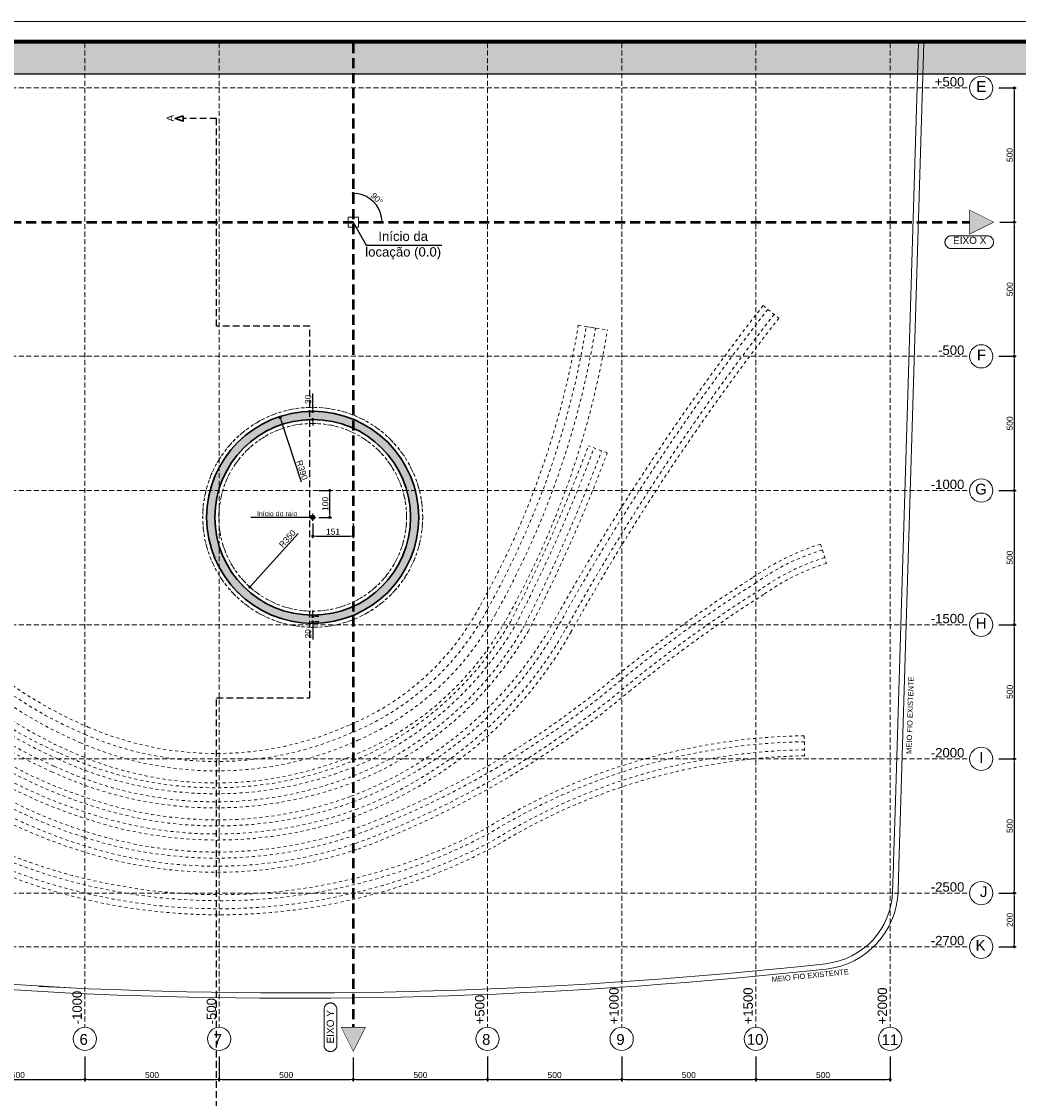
# Model space of a CAD drawing. Header units: millimetres. Extents: x 83 to 471, y -739 to 93.
# Tile 130 of 185: x 122 to 171, y -239 to -186. Entities that reach past the tile are written whole.
import ezdxf
from ezdxf.enums import TextEntityAlignment as Align

# ---------------------------------------------------------------- set-up
doc = ezdxf.new("R2010")
doc.units = ezdxf.units.MM
for name, pattern in [('CYPE_RAYA', [0.225, 0.1125, -0.1125]), ('CYPE_RAYAPUNTOPUNTO', [0.45, 0.225, -0.075, 0, -0.075, 0, -0.075]), ('TRAZO_HUECO', [0.75, 0.5, -0.25]), ('TRAZO_INTERIOR_VIGA', [0.375, 0.25, -0.125])]:
    doc.linetypes.add(name, pattern=pattern)
for name, color, linetype, lineweight in [('.', 7, 'Continuous', 5), ('__MAGNUS.Cota', 30, 'Continuous', 9), ('__MAGNUS.Margem', 7, 'Continuous', 70), ('__MAGNUS.Selo', 7, 'Continuous', 30), ('A-FLOR', 7, 'Continuous', 9), ('BL_CONTORNO', 7, 'Continuous', 30), ('CARGCIM', 7, 'Continuous', 9), ('COTA', 7, 'Continuous', 20), ('COTA_FORMAS', 7, 'CYPE_RAYAPUNTOPUNTO', 0), ('COTAS', 250, 'Continuous', 5), ('COTAS_REF_LINHAS', 7, 'Continuous', 20), ('LC-Eixos', 9, 'Continuous', 5), ('OT_SEC_LAJE', 7, 'Continuous', 20), ('PECA_COMPLETA', 7, 'Continuous', 0), ('SAP_DIMENSION_Y_ARM', 7, 'Continuous', 0), ('VIG_HATCH', 7, 'Continuous', 0)]:
    doc.layers.add(name, color=color, linetype=linetype, lineweight=lineweight)
doc.layers.add('COTAS - LOCAÇÃO', color=250, linetype='Continuous')
doc.layers.add('RAMPA', color=253, linetype='Continuous')
doc.styles.add('Arial', font='arial.ttf')
doc.styles.add('Arial Narrow', font='ARIALN.TTF')
doc.dimstyles.new('Copy of UM_75.000000', dxfattribs={"dimtxt": 0.3, "dimasz": 0.15, "dimexe": 0.1, "dimexo": 0.3, "dimgap": 0.07, "dimtad": 1, "dimdec": 0, "dimlfac": 75, "dimzin": 0, "dimdsep": 46, "dimtxsty": 'Arial', "dimblk": 'DOT', "dimcen": 0.09, "dimdle": 0.1, "dimclrd": 30, "dimclre": 30, "dimclrt": 7, "dimadec": 1, "dimazin": 2, "dimtfac": 1, "dimtdec": 0, "dimtofl": 0, "dimtmove": 0, "dimatfit": 3, "dimldrblk": 'DOT', "dimfxl": 1, "dimtolj": 1, "dimarcsym": 0})
doc.dimstyles.new('UM_50.000000 LOCAÇÃO', dxfattribs={"dimtxt": 0.22, "dimasz": 0.2, "dimexe": 0.1, "dimexo": 0.3, "dimgap": 0.07, "dimtad": 1, "dimjust": 1, "dimdec": 0, "dimlfac": 50, "dimdsep": 46, "dimtxsty": 'Arial', "dimcen": 0.09, "dimdle": 0.1, "dimse2": 1, "dimsd2": 1, "dimclrd": 30, "dimclre": 7, "dimclrt": 7, "dimadec": 1, "dimazin": 3, "dimtfac": 1, "dimtdec": 0, "dimtofl": 0, "dimtmove": 0, "dimatfit": 3, "dimfxl": 1, "dimtolj": 1, "dimarcsym": 0})

# ---------------------------------------------------------------- blocks, each defined once
blk = doc.blocks.new('*U1863')
at = {"layer": '__MAGNUS.Margem', "lineweight": 9}
blk.add_line((-1005.92, 828.72), (183.08, 828.72), dxfattribs=at)
at = {"layer": '__MAGNUS.Margem', "linetype": 'Continuous'}
blk.add_line((-980.92, 818.72), (173.08, 818.72), dxfattribs=at)
at = {"layer": '__MAGNUS.Selo', "style": 'Arial Narrow', "width": 1}
for tag, height, p in [('PROPRIETÁRIO', 3.4, (17.21, 48.91)), ('EDIFICAÇÃORESIDENCIAL', 3.4, (17.21, 40.61)), ('ESTRUTURAL', 3.4, (17.8, 20.69)), ('ANTEPROJETO', 2.43, (111.69, 13.5)), ('ARQ01/01', 5.5, (139.44, 9.5)), ('INDICADA', 2.43, (111.53, 8))]:
    blk.add_attdef(tag, text='', height=height, dxfattribs=at).set_placement(p, align=Align.MIDDLE_LEFT)
at = {"layer": '__MAGNUS.Selo', "lineweight": 30, "flags": 104}
for tag, p in [('ENDEREÇODAOBRA', (17.21, 33.54)), ('ENDEREÇODAOBRA', (17.21, 27.87)), ('TÍTULO', (17.21, 10.8))]:
    blk.add_attdef(tag, text='', height=3.4, dxfattribs=at).set_placement(p, align=Align.MIDDLE_LEFT)
blk = doc.blocks.new('_DOT')
at = {"layer": '__MAGNUS.Cota', "linetype": 'ByBlock'}
blk.add_line((-0.5, 0), (-1, 0), dxfattribs=at)
at = {"layer": '__MAGNUS.Cota', "linetype": 'ByBlock', "const_width": 0.5}
blk.add_lwpolyline([(-0.25, 0, 1), (0.25, 0, 1)], format="xyb", close=True, dxfattribs=at)
blk = doc.blocks.new('*D588')
at = {"layer": 'COTAS', "color": 30, "lineweight": -2}
for p, q in [((170.448, -189.035), (171.312, -189.035)), ((171.212, -189.185), (171.212, -195.552)), ((170.493, -195.702), (171.312, -195.702))]:
    blk.add_line(p, q, dxfattribs=at)
at = {"layer": 'Defpoints', "color": 0}
for p in [(170.148, -189.035), (170.193, -195.702), (171.212, -195.702)]:
    blk.add_point(p, dxfattribs=at)
at = {"layer": 'COTAS', "color": 30, "linetype": 'ByBlock', "lineweight": -2, "xscale": 0.15, "yscale": 0.15, "zscale": 0.15}
for p, rotation in [((171.212, -189.035), 90), ((171.212, -195.702), 270)]:
    blk.add_blockref('_DOT', p, dxfattribs=dict(at, rotation=rotation))
at = {"layer": 'COTAS', "color": 7, "insert": (170.988, -192.369), "char_height": 0.3, "attachment_point": 5, "rotation": 90, "style": 'Arial'}
blk.add_mtext('\\A1;500', dxfattribs=at)
blk = doc.blocks.new('*D589')
at = {"layer": 'COTAS', "color": 30, "lineweight": -2}
for p, q in [((170.493, -195.702), (171.312, -195.702)), ((171.212, -195.852), (171.212, -202.219)), ((170.448, -202.369), (171.312, -202.369))]:
    blk.add_line(p, q, dxfattribs=at)
at = {"layer": 'Defpoints', "color": 0}
for p in [(170.193, -195.702), (170.148, -202.369), (171.212, -202.369)]:
    blk.add_point(p, dxfattribs=at)
at = {"layer": 'COTAS', "color": 30, "linetype": 'ByBlock', "lineweight": -2, "xscale": 0.15, "yscale": 0.15, "zscale": 0.15}
for p, rotation in [((171.212, -195.702), 90), ((171.212, -202.369), 270)]:
    blk.add_blockref('_DOT', p, dxfattribs=dict(at, rotation=rotation))
at = {"layer": 'COTAS', "color": 7, "insert": (170.988, -199.036), "char_height": 0.3, "attachment_point": 5, "rotation": 90, "style": 'Arial'}
blk.add_mtext('\\A1;500', dxfattribs=at)
blk = doc.blocks.new('*D590')
at = {"layer": 'COTAS', "color": 30, "lineweight": -2}
for p, q in [((170.448, -202.369), (171.312, -202.369)), ((171.212, -202.519), (171.212, -208.886)), ((170.448, -209.036), (171.312, -209.036))]:
    blk.add_line(p, q, dxfattribs=at)
at = {"layer": 'Defpoints', "color": 0}
for p in [(170.148, -202.369), (170.148, -209.036), (171.212, -209.036)]:
    blk.add_point(p, dxfattribs=at)
at = {"layer": 'COTAS', "color": 30, "linetype": 'ByBlock', "lineweight": -2, "xscale": 0.15, "yscale": 0.15, "zscale": 0.15}
for p, rotation in [((171.212, -202.369), 90), ((171.212, -209.036), 270)]:
    blk.add_blockref('_DOT', p, dxfattribs=dict(at, rotation=rotation))
at = {"layer": 'COTAS', "color": 7, "insert": (170.988, -205.703), "char_height": 0.3, "attachment_point": 5, "rotation": 90, "style": 'Arial'}
blk.add_mtext('\\A1;500', dxfattribs=at)
blk = doc.blocks.new('*D591')
at = {"layer": 'COTAS', "color": 30, "lineweight": -2}
for p, q in [((170.448, -209.036), (171.312, -209.036)), ((171.212, -209.186), (171.212, -215.553)), ((170.448, -215.703), (171.312, -215.703))]:
    blk.add_line(p, q, dxfattribs=at)
at = {"layer": 'Defpoints', "color": 0}
for p in [(170.148, -209.036), (170.148, -215.703), (171.212, -215.703)]:
    blk.add_point(p, dxfattribs=at)
at = {"layer": 'COTAS', "color": 30, "linetype": 'ByBlock', "lineweight": -2, "xscale": 0.15, "yscale": 0.15, "zscale": 0.15}
for p, rotation in [((171.212, -209.036), 90), ((171.212, -215.703), 270)]:
    blk.add_blockref('_DOT', p, dxfattribs=dict(at, rotation=rotation))
at = {"layer": 'COTAS', "color": 7, "insert": (170.988, -212.37), "char_height": 0.3, "attachment_point": 5, "rotation": 90, "style": 'Arial'}
blk.add_mtext('\\A1;500', dxfattribs=at)
blk = doc.blocks.new('*D592')
at = {"layer": 'COTAS', "color": 30, "lineweight": -2}
for p, q in [((170.448, -215.703), (171.312, -215.703)), ((171.212, -215.853), (171.212, -222.22)), ((170.448, -222.37), (171.312, -222.37))]:
    blk.add_line(p, q, dxfattribs=at)
at = {"layer": 'Defpoints', "color": 0}
for p in [(170.148, -215.703), (170.148, -222.37), (171.212, -222.37)]:
    blk.add_point(p, dxfattribs=at)
at = {"layer": 'COTAS', "color": 30, "linetype": 'ByBlock', "lineweight": -2, "xscale": 0.15, "yscale": 0.15, "zscale": 0.15}
for p, rotation in [((171.212, -215.703), 90), ((171.212, -222.37), 270)]:
    blk.add_blockref('_DOT', p, dxfattribs=dict(at, rotation=rotation))
at = {"layer": 'COTAS', "color": 7, "insert": (170.988, -219.037), "char_height": 0.3, "attachment_point": 5, "rotation": 90, "style": 'Arial'}
blk.add_mtext('\\A1;500', dxfattribs=at)
blk = doc.blocks.new('*D593')
at = {"layer": 'COTAS', "color": 30, "lineweight": -2}
for p, q in [((170.448, -222.37), (171.312, -222.37)), ((171.212, -222.52), (171.212, -228.887)), ((170.448, -229.037), (171.312, -229.037))]:
    blk.add_line(p, q, dxfattribs=at)
at = {"layer": 'Defpoints', "color": 0}
for p in [(170.148, -222.37), (170.148, -229.037), (171.212, -229.037)]:
    blk.add_point(p, dxfattribs=at)
at = {"layer": 'COTAS', "color": 30, "linetype": 'ByBlock', "lineweight": -2, "xscale": 0.15, "yscale": 0.15, "zscale": 0.15}
for p, rotation in [((171.212, -222.37), 90), ((171.212, -229.037), 270)]:
    blk.add_blockref('_DOT', p, dxfattribs=dict(at, rotation=rotation))
at = {"layer": 'COTAS', "color": 7, "insert": (170.988, -225.704), "char_height": 0.3, "attachment_point": 5, "rotation": 90, "style": 'Arial'}
blk.add_mtext('\\A1;500', dxfattribs=at)
blk = doc.blocks.new('*D594')
at = {"layer": 'COTAS', "color": 30, "lineweight": -2}
for p, q in [((170.448, -229.037), (171.312, -229.037)), ((171.212, -229.187), (171.212, -231.554)), ((170.448, -231.704), (171.312, -231.704))]:
    blk.add_line(p, q, dxfattribs=at)
at = {"layer": 'Defpoints', "color": 0}
for p in [(170.148, -229.037), (170.148, -231.704), (171.212, -231.704)]:
    blk.add_point(p, dxfattribs=at)
at = {"layer": 'COTAS', "color": 30, "linetype": 'ByBlock', "lineweight": -2, "xscale": 0.15, "yscale": 0.15, "zscale": 0.15}
for p, rotation in [((171.212, -229.037), 90), ((171.212, -231.704), 270)]:
    blk.add_blockref('_DOT', p, dxfattribs=dict(at, rotation=rotation))
at = {"layer": 'COTAS', "color": 7, "insert": (170.988, -230.371), "char_height": 0.3, "attachment_point": 5, "rotation": 90, "style": 'Arial'}
blk.add_mtext('\\A1;200', dxfattribs=at)
blk = doc.blocks.new('*D598')
at = {"layer": 'COTAS', "color": 30, "lineweight": -2}
for p, q in [((118.372, -237.16), (118.372, -238.401)), ((125.039, -237.16), (125.039, -238.401)), ((118.522, -238.301), (124.889, -238.301))]:
    blk.add_line(p, q, dxfattribs=at)
at = {"layer": 'Defpoints', "color": 0}
for p in [(118.372, -236.86), (125.039, -236.86), (125.039, -238.301)]:
    blk.add_point(p, dxfattribs=at)
at = {"layer": 'COTAS', "color": 30, "linetype": 'ByBlock', "lineweight": -2, "xscale": 0.15, "yscale": 0.15, "zscale": 0.15, "rotation": 180}
blk.add_blockref('_DOT', (118.372, -238.301), dxfattribs=at)
at = {"layer": 'COTAS', "color": 30, "linetype": 'ByBlock', "lineweight": -2, "xscale": 0.15, "yscale": 0.15, "zscale": 0.15}
blk.add_blockref('_DOT', (125.039, -238.301), dxfattribs=at)
at = {"layer": 'COTAS', "color": 7, "insert": (121.706, -238.078), "char_height": 0.3, "attachment_point": 5, "style": 'Arial'}
blk.add_mtext('\\A1;500', dxfattribs=at)
blk = doc.blocks.new('*D599')
at = {"layer": 'COTAS', "color": 30, "lineweight": -2}
for p, q in [((125.039, -237.16), (125.039, -238.401)), ((131.706, -237.16), (131.706, -238.401)), ((125.189, -238.301), (131.556, -238.301))]:
    blk.add_line(p, q, dxfattribs=at)
at = {"layer": 'Defpoints', "color": 0}
for p in [(125.039, -236.86), (131.706, -236.86), (131.706, -238.301)]:
    blk.add_point(p, dxfattribs=at)
at = {"layer": 'COTAS', "color": 30, "linetype": 'ByBlock', "lineweight": -2, "xscale": 0.15, "yscale": 0.15, "zscale": 0.15, "rotation": 180}
blk.add_blockref('_DOT', (125.039, -238.301), dxfattribs=at)
at = {"layer": 'COTAS', "color": 30, "linetype": 'ByBlock', "lineweight": -2, "xscale": 0.15, "yscale": 0.15, "zscale": 0.15}
blk.add_blockref('_DOT', (131.706, -238.301), dxfattribs=at)
at = {"layer": 'COTAS', "color": 7, "insert": (128.373, -238.078), "char_height": 0.3, "attachment_point": 5, "style": 'Arial'}
blk.add_mtext('\\A1;500', dxfattribs=at)
blk = doc.blocks.new('*D600')
at = {"layer": 'COTAS', "color": 30, "lineweight": -2}
for p, q in [((131.706, -237.16), (131.706, -238.401)), ((138.373, -237.206), (138.373, -238.401)), ((131.856, -238.301), (138.223, -238.301))]:
    blk.add_line(p, q, dxfattribs=at)
at = {"layer": 'Defpoints', "color": 0}
for p in [(131.706, -236.86), (138.373, -236.906), (138.373, -238.301)]:
    blk.add_point(p, dxfattribs=at)
at = {"layer": 'COTAS', "color": 30, "linetype": 'ByBlock', "lineweight": -2, "xscale": 0.15, "yscale": 0.15, "zscale": 0.15, "rotation": 180}
blk.add_blockref('_DOT', (131.706, -238.301), dxfattribs=at)
at = {"layer": 'COTAS', "color": 30, "linetype": 'ByBlock', "lineweight": -2, "xscale": 0.15, "yscale": 0.15, "zscale": 0.15}
blk.add_blockref('_DOT', (138.373, -238.301), dxfattribs=at)
at = {"layer": 'COTAS', "color": 7, "insert": (135.04, -238.078), "char_height": 0.3, "attachment_point": 5, "style": 'Arial'}
blk.add_mtext('\\A1;500', dxfattribs=at)
blk = doc.blocks.new('*D601')
at = {"layer": 'COTAS', "color": 30, "lineweight": -2}
for p, q in [((138.373, -237.206), (138.373, -238.401)), ((145.04, -237.16), (145.04, -238.401)), ((138.523, -238.301), (144.89, -238.301))]:
    blk.add_line(p, q, dxfattribs=at)
at = {"layer": 'Defpoints', "color": 0}
for p in [(138.373, -236.906), (145.04, -236.86), (145.04, -238.301)]:
    blk.add_point(p, dxfattribs=at)
at = {"layer": 'COTAS', "color": 30, "linetype": 'ByBlock', "lineweight": -2, "xscale": 0.15, "yscale": 0.15, "zscale": 0.15, "rotation": 180}
blk.add_blockref('_DOT', (138.373, -238.301), dxfattribs=at)
at = {"layer": 'COTAS', "color": 30, "linetype": 'ByBlock', "lineweight": -2, "xscale": 0.15, "yscale": 0.15, "zscale": 0.15}
blk.add_blockref('_DOT', (145.04, -238.301), dxfattribs=at)
at = {"layer": 'COTAS', "color": 7, "insert": (141.707, -238.078), "char_height": 0.3, "attachment_point": 5, "style": 'Arial'}
blk.add_mtext('\\A1;500', dxfattribs=at)
blk = doc.blocks.new('*D602')
at = {"layer": 'COTAS', "color": 30, "lineweight": -2}
for p, q in [((145.04, -237.16), (145.04, -238.401)), ((151.707, -237.16), (151.707, -238.401)), ((145.19, -238.301), (151.557, -238.301))]:
    blk.add_line(p, q, dxfattribs=at)
at = {"layer": 'Defpoints', "color": 0}
for p in [(145.04, -236.86), (151.707, -236.86), (151.707, -238.301)]:
    blk.add_point(p, dxfattribs=at)
at = {"layer": 'COTAS', "color": 30, "linetype": 'ByBlock', "lineweight": -2, "xscale": 0.15, "yscale": 0.15, "zscale": 0.15, "rotation": 180}
blk.add_blockref('_DOT', (145.04, -238.301), dxfattribs=at)
at = {"layer": 'COTAS', "color": 30, "linetype": 'ByBlock', "lineweight": -2, "xscale": 0.15, "yscale": 0.15, "zscale": 0.15}
blk.add_blockref('_DOT', (151.707, -238.301), dxfattribs=at)
at = {"layer": 'COTAS', "color": 7, "insert": (148.374, -238.078), "char_height": 0.3, "attachment_point": 5, "style": 'Arial'}
blk.add_mtext('\\A1;500', dxfattribs=at)
blk = doc.blocks.new('*D603')
at = {"layer": 'COTAS', "color": 30, "lineweight": -2}
for p, q in [((151.707, -237.16), (151.707, -238.401)), ((158.374, -237.16), (158.374, -238.401)), ((151.857, -238.301), (158.224, -238.301))]:
    blk.add_line(p, q, dxfattribs=at)
at = {"layer": 'Defpoints', "color": 0}
for p in [(151.707, -236.86), (158.374, -236.86), (158.374, -238.301)]:
    blk.add_point(p, dxfattribs=at)
at = {"layer": 'COTAS', "color": 30, "linetype": 'ByBlock', "lineweight": -2, "xscale": 0.15, "yscale": 0.15, "zscale": 0.15, "rotation": 180}
blk.add_blockref('_DOT', (151.707, -238.301), dxfattribs=at)
at = {"layer": 'COTAS', "color": 30, "linetype": 'ByBlock', "lineweight": -2, "xscale": 0.15, "yscale": 0.15, "zscale": 0.15}
blk.add_blockref('_DOT', (158.374, -238.301), dxfattribs=at)
at = {"layer": 'COTAS', "color": 7, "insert": (155.041, -238.078), "char_height": 0.3, "attachment_point": 5, "style": 'Arial'}
blk.add_mtext('\\A1;500', dxfattribs=at)
blk = doc.blocks.new('*D604')
at = {"layer": 'COTAS', "color": 30, "lineweight": -2}
for p, q in [((158.374, -237.16), (158.374, -238.401)), ((165.041, -237.16), (165.041, -238.401)), ((158.524, -238.301), (164.891, -238.301))]:
    blk.add_line(p, q, dxfattribs=at)
at = {"layer": 'Defpoints', "color": 0}
for p in [(158.374, -236.86), (165.041, -236.86), (165.041, -238.301)]:
    blk.add_point(p, dxfattribs=at)
at = {"layer": 'COTAS', "color": 30, "linetype": 'ByBlock', "lineweight": -2, "xscale": 0.15, "yscale": 0.15, "zscale": 0.15, "rotation": 180}
blk.add_blockref('_DOT', (158.374, -238.301), dxfattribs=at)
at = {"layer": 'COTAS', "color": 30, "linetype": 'ByBlock', "lineweight": -2, "xscale": 0.15, "yscale": 0.15, "zscale": 0.15}
blk.add_blockref('_DOT', (165.041, -238.301), dxfattribs=at)
at = {"layer": 'COTAS', "color": 7, "insert": (161.708, -238.078), "char_height": 0.3, "attachment_point": 5, "style": 'Arial'}
blk.add_mtext('\\A1;500', dxfattribs=at)
blk = doc.blocks.new('PONTO AUXILIAR')
at = {"layer": '.'}
h = blk.add_hatch(color=256, dxfattribs=at)
h.dxf.hatch_style = 1
h.paths.add_polyline_path([(-0.101, 0), (0, 0), (0, 0.101, 0.414214), (-0.101, 0)], is_closed=False)
h.paths.add_polyline_path([(0, -0.101, 0.414214), (0.101, 0), (0, 0), (0, -0.101)], is_closed=False)
for p, q in [((-0.135, 0), (0.135, 0)), ((0, -0.173), (0, 0.173))]:
    blk.add_line(p, q)
blk.add_circle((0, 0), 0.101)
blk = doc.blocks.new('*D896')
at = {"color": 30, "lineweight": -2}
for p, q in [((136.356, -215.149), (136.356, -214.999)), ((136.656, -215.299), (136.456, -215.299)), ((136.656, -215.569), (136.456, -215.569)), ((136.356, -215.719), (136.356, -216.443))]:
    blk.add_line(p, q, dxfattribs=at)
at = {"layer": 'Defpoints', "color": 0}
for p in [(136.356, -215.299), (136.356, -215.569), (136.356, -215.569)]:
    blk.add_point(p, dxfattribs=at)
at = {"color": 30, "linetype": 'ByBlock', "lineweight": -2, "xscale": 0.15, "yscale": 0.15, "zscale": 0.15}
for p, rotation in [((136.356, -215.299), 270), ((136.356, -215.569), 90)]:
    blk.add_blockref('_DOT', p, dxfattribs=dict(at, rotation=rotation))
at = {"color": 7, "insert": (136.133, -216.156), "char_height": 0.3, "attachment_point": 5, "rotation": 90, "style": 'Arial'}
blk.add_mtext('\\A1;20', dxfattribs=at)
blk = doc.blocks.new('*D897')
at = {"color": 30, "lineweight": -2}
for p, q in [((136.356, -204.956), (136.356, -204.222)), ((136.056, -205.106), (136.256, -205.106)), ((136.056, -205.509), (136.256, -205.509)), ((136.356, -205.659), (136.356, -205.809))]:
    blk.add_line(p, q, dxfattribs=at)
at = {"layer": 'Defpoints', "color": 0}
for p in [(136.356, -205.106), (136.356, -205.106), (136.356, -205.509)]:
    blk.add_point(p, dxfattribs=at)
at = {"color": 30, "linetype": 'ByBlock', "lineweight": -2, "xscale": 0.15, "yscale": 0.15, "zscale": 0.15}
for p, rotation in [((136.356, -205.106), 270), ((136.356, -205.509), 90)]:
    blk.add_blockref('_DOT', p, dxfattribs=dict(at, rotation=rotation))
at = {"color": 7, "insert": (136.133, -204.506), "char_height": 0.3, "attachment_point": 5, "rotation": 90, "style": 'Arial'}
blk.add_mtext('\\A1;30', dxfattribs=at)
blk = doc.blocks.new('*D898')
at = {"layer": 'COTAS', "color": 30, "lineweight": -2}
for p, q in [((136.356, -210.669), (136.356, -211.404)), ((138.373, -210.669), (138.373, -211.404)), ((136.506, -211.304), (138.223, -211.304))]:
    blk.add_line(p, q, dxfattribs=at)
at = {"layer": 'Defpoints', "color": 0}
for p in [(136.356, -210.369), (138.373, -210.369), (138.373, -211.304)]:
    blk.add_point(p, dxfattribs=at)
at = {"layer": 'COTAS', "color": 30, "linetype": 'ByBlock', "lineweight": -2, "xscale": 0.15, "yscale": 0.15, "zscale": 0.15, "rotation": 180}
blk.add_blockref('_DOT', (136.356, -211.304), dxfattribs=at)
at = {"layer": 'COTAS', "color": 30, "linetype": 'ByBlock', "lineweight": -2, "xscale": 0.15, "yscale": 0.15, "zscale": 0.15}
blk.add_blockref('_DOT', (138.373, -211.304), dxfattribs=at)
at = {"layer": 'COTAS', "color": 7, "insert": (137.365, -211.08), "char_height": 0.3, "attachment_point": 5, "style": 'Arial'}
blk.add_mtext('\\A1;151', dxfattribs=at)
blk = doc.blocks.new('*D899')
at = {"layer": 'COTAS', "color": 30, "lineweight": -2}
for p, q in [((136.656, -209.036), (137.302, -209.036)), ((137.202, -210.219), (137.202, -209.186)), ((136.656, -210.369), (137.302, -210.369))]:
    blk.add_line(p, q, dxfattribs=at)
at = {"layer": 'Defpoints', "color": 0}
for p in [(136.356, -209.036), (137.202, -209.036), (136.356, -210.369)]:
    blk.add_point(p, dxfattribs=at)
at = {"layer": 'COTAS', "color": 30, "linetype": 'ByBlock', "lineweight": -2, "xscale": 0.15, "yscale": 0.15, "zscale": 0.15}
for p, rotation in [((137.202, -209.036), 90), ((137.202, -210.369), 270)]:
    blk.add_blockref('_DOT', p, dxfattribs=dict(at, rotation=rotation))
at = {"layer": 'COTAS', "color": 7, "insert": (136.979, -209.703), "char_height": 0.3, "attachment_point": 5, "rotation": 90, "style": 'Arial'}
blk.add_mtext('\\A1;100', dxfattribs=at)
blk = doc.blocks.new('G$C05BD9800')
at = {"layer": 'BL_CONTORNO', "linetype": 'CYPE_RAYA', "lineweight": 9}
for p, q in [((15.267, -3.111), (15.858, -3.572)), ((9.462, -8.6), (8.76, -8.337)), ((17.411, -11.997), (17.632, -12.714)), ((16.803, -19.136), (16.815, -19.885))]:
    blk.add_line(p, q, dxfattribs=at)
for points in [[(-27.898, 3.301, -0.020972), (-22.631, -10, 0.252191), (-10, -22.931, 0.160417), (0, -22.867, 0.0869), (10, -17.041, -0.029814), (15.001, -13.439, -0.080199), (17.477, -12.212, 0.080199)], [(-27.692, 3.393, -0.020981), (-22.416, -9.932, 0.252293), (-9.932, -22.716, 0.160379), (-0.075, -22.654, 0.086889), (9.856, -16.867, -0.029793), (14.875, -13.252, -0.080021), (17.411, -11.997)], [(-28.377, 3.088, -0.020951), (-23.131, -10.159, 0.251961), (-10.159, -23.431, 0.160503), (0.175, -23.362, 0.086924), (10.335, -17.445, -0.029864), (15.294, -13.874, -0.080642), (17.632, -12.714)], [(-28.172, 3.179, -0.02096), (-22.917, -10.091, 0.252059), (-10.091, -23.217, 0.160467), (0.1, -23.15, 0.086914), (10.192, -17.271, -0.029842), (15.168, -13.688, -0.080447), (17.566, -12.499)], [(-23.063, -1.959, 0.02464), (-20.449, -10.169, 0.219418), (-11.235, -20.48, 0.222138), (0.954, -20.473, 0.145283), (6.513, -15.254, 0.02942), (9.462, -8.6)], [(-22.846, -1.901, 0.024659), (-20.236, -10.096, 0.219576), (-11.142, -20.275, 0.222137), (0.855, -20.271, 0.145109), (6.316, -15.145, 0.029396), (9.252, -8.521)], [(-22.556, -1.825, 0.024685), (-19.952, -10, 0.219793), (-11.019, -20.001, 0.222135), (0.724, -20.001, 0.144869), (6.053, -15.001, 0.029364), (8.971, -8.416, -0.029364)], [(-22.338, -1.767, 0.024705), (-19.739, -9.928, 0.21996), (-10.927, -19.796, 0.222133), (0.626, -19.799, 0.144682), (5.855, -14.892, 0.029339), (8.76, -8.337)], [(15.267, -3.111, 0.038727), (7.466, -14.891, -0.176188), (-0.078, -21.396, -0.173212), (-9.928, -21.451, -0.249625), (-21.018, -9.93, -0.00646), (-21.772, -7.796)], [(15.858, -3.572, 0.03873), (8.121, -15.257, -0.176297), (0.183, -22.099, -0.173161), (-10.168, -22.162, -0.249072), (-21.731, -10.163, -0.00638), (-22.483, -8.037)], [(15.681, -3.434, 0.038729), (7.925, -15.147, -0.176265), (0.104, -21.888, -0.173176), (-10.096, -21.949, -0.249234), (-21.517, -10.093, -0.006404), (-22.269, -7.965)], [(15.444, -3.249, 0.038728), (7.663, -15.001, -0.176222), (0, -21.607, -0.173196), (-10, -21.665, -0.249455), (-21.232, -10, -0.006436), (-21.985, -7.868, 0.006436)], [(16.803, -19.136, 0.135295), (4.888, -22.62, -0.325137), (-19.835, -19.024, -0.06289), (-26.351, -8.791)], [(16.815, -19.885, 0.135582), (5.26, -23.272, -0.325967), (-20.388, -19.533, -0.06309), (-27.029, -9.112)], [(16.811, -19.66, 0.135495), (5.149, -23.076, -0.325723), (-20.222, -19.38, -0.063031), (-26.826, -9.016)], [(16.807, -19.36, 0.13538), (5, -22.816, -0.325391), (-20.001, -19.176, -0.062951), (-26.554, -8.887, 0.062951)]]:
    blk.add_lwpolyline(points, format="xyb", dxfattribs=at)
for points in [[(-22.786, 3.513, -0.011062), (-21.612, 0.084, 0.026494), (-18.386, -9.9, 0.207194), (-9.883, -18.816, 0.211017), (-0.12, -18.726, 0.174771), (4.737, -14.276, 0.088296), (8.382, -3.843), (9.468, -4.018, -0.088194), (5.693, -14.821, -0.163729), (0.357, -19.718, -0.212089), (-10.345, -19.814, -0.206098), (-19.407, -10.313, -0.020417), (-22.658, -0.257, 0.011578), (-23.82, 3.133)], [(-23.068, 3.41, -0.011101), (-21.9, 0, 0.026472), (-18.667, -10.006, 0.207148), (-10, -19.091, 0.210904), (0, -19.001, 0.174544), (5, -14.419, 0.088139), (8.679, -3.891), (9.024, -3.947, -0.088226), (5.299, -14.603, -0.16834), (0.173, -19.307, -0.212164), (-10.167, -19.401, -0.206277), (-18.988, -10.148, -0.023359), (-22.229, -0.12, 0.01156), (-23.398, 3.288)]]:
    blk.add_lwpolyline(points, format="xyb", close=True, dxfattribs=at)
for radius in [4.1, 3.952, 3.645, 3.5]:
    blk.add_circle((-1.513, -10.999), radius, dxfattribs=at)
blk = doc.blocks.new('*D1164')
at = {"color": 30, "lineweight": -2}
blk.add_arc((138.373, -195.702), 1.427, 6.0263, 83.9737, dxfattribs=at)
at = {"layer": 'Defpoints', "color": 0}
for p in [(138.373, -186.8), (139.609, -194.989), (96.625, -195.702), (168.992, -195.702), (138.373, -235.704)]:
    blk.add_point(p, dxfattribs=at)
at = {"color": 30, "linetype": 'ByBlock', "lineweight": -2, "xscale": 0.15, "yscale": 0.15, "zscale": 0.15}
for p, rotation in [((138.373, -194.276), 176.986831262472), ((139.8, -195.702), 273.0131687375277)]:
    blk.add_blockref('_DOT', p, dxfattribs=dict(at, rotation=rotation))
at = {"color": 7, "insert": (139.541, -194.534), "char_height": 0.3, "attachment_point": 5, "rotation": 315, "style": 'Arial'}
blk.add_mtext('\\A1;90%%d', dxfattribs=at)
blk = doc.blocks.new('ERER')
at = {"layer": '.', "true_color": 0xffffff}
h = blk.add_hatch(color=7, dxfattribs=at)
h.dxf.hatch_style = 1
h.paths.add_polyline_path([(0, 1.542), (79.365, 1.542), (79.365, 0), (0, 0), (0, 1.542)])
blk.add_lwpolyline([(0, 1.542), (79.365, 1.542), (79.365, 0), (0, 0)], close=True)
blk = doc.blocks.new('G$C64FE85D2')
at = {"layer": 'OT_SEC_LAJE', "lineweight": 30}
for points in [[(-6.356, 3.966), (-6.356, 3.766), (-6.656, 3.866), (-6.356, 3.966)], [(-6.645, -37.849), (-6.645, -38.049), (-6.945, -37.949), (-6.645, -37.849)]]:
    blk.add_lwpolyline(points, close=True, dxfattribs=at)
at = {"layer": 'RAMPA', "linetype": 'TRAZO_INTERIOR_VIGA'}
blk.add_lwpolyline([(-6.645, -37.949), (-5.106, -37.949), (-5.106, -17.767), (-1.619, -17.767), (-1.619, -3.88), (-5.106, -3.88), (-5.106, 3.866), (-6.356, 3.866)], dxfattribs=at)
at = {"layer": 'OT_SEC_LAJE', "lineweight": 30, "style": 'Arial', "text_generation_flag": 2}
for p in [(-6.703, 4.007), (-6.993, -37.807)]:
    blk.add_text('A', height=0.267, rotation=90, dxfattribs=at).set_placement(p)
blk = doc.blocks.new('*D1670')
at = {"layer": 'COTAS', "color": 30, "lineweight": -2}
blk.add_line((134.792, -205.567), (135.782, -208.607), dxfattribs=at)
at = {"layer": 'Defpoints', "color": 0}
for p in [(134.745, -205.424), (136.356, -210.369)]:
    blk.add_point(p, dxfattribs=at)
at = {"layer": 'COTAS', "color": 30, "linetype": 'ByBlock', "lineweight": -2, "xscale": 0.15, "yscale": 0.15, "zscale": 0.15, "rotation": 108.0467156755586}
blk.add_blockref('_DOT', (134.745, -205.424), dxfattribs=at)
at = {"layer": 'COTAS', "color": 7, "insert": (135.826, -208.02), "char_height": 0.3, "attachment_point": 5, "rotation": 288.0467, "style": 'Arial'}
blk.add_mtext('\\A1;R390', dxfattribs=at)
blk = doc.blocks.new('*D1671')
at = {"layer": 'COTAS', "color": 30, "lineweight": -2}
blk.add_line((133.329, -213.721), (135.627, -211.177), dxfattribs=at)
at = {"layer": 'Defpoints', "color": 0}
for p in [(136.356, -210.369), (133.229, -213.833)]:
    blk.add_point(p, dxfattribs=at)
at = {"layer": 'COTAS', "color": 30, "linetype": 'ByBlock', "lineweight": -2, "xscale": 0.15, "yscale": 0.15, "zscale": 0.15, "rotation": 227.9202084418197}
blk.add_blockref('_DOT', (133.229, -213.833), dxfattribs=at)
at = {"layer": 'COTAS', "color": 7, "insert": (135.096, -211.431), "char_height": 0.3, "attachment_point": 5, "rotation": 47.9202, "style": 'Arial'}
blk.add_mtext('\\A1;R350', dxfattribs=at)

msp = doc.modelspace()

# ---------------------------------------------------------------- hatches: boundary and pattern name
at = {"layer": '.'}
h = msp.add_hatch(dxfattribs=at)
h.set_pattern_fill('ANSI31', color=256)
h.paths.add_polyline_path([(136.18797, -210.36876), (136.35622, -210.36876), (136.35622, -210.20052, 0.41421356), (136.18797, -210.36876)], is_closed=False)
h.paths.add_polyline_path([(136.35622, -210.53701, 0.41421356), (136.52446, -210.36876), (136.35622, -210.36876), (136.35622, -210.53701)], is_closed=False)
at = {"layer": 'LC-Eixos'}
h = msp.add_hatch(color=256, dxfattribs=at)
h.dxf.hatch_style = 1
h.paths.add_polyline_path([(168.9921, -195.10177), (168.9921, -196.3031), (170.19343, -195.70243), (168.9921, -195.10177)])
h = msp.add_hatch(color=256, dxfattribs=at)
h.dxf.hatch_style = 1
h.paths.add_polyline_path([(137.77247, -235.70443), (138.9738, -235.70443), (138.37313, -236.90576), (137.77247, -235.70443)])
at = {"layer": 'VIG_HATCH', "true_color": 0xffe0e0}
h = msp.add_hatch(color=254, dxfattribs=at)
h.dxf.hatch_style = 1
edge = h.paths.add_edge_path()
edge.add_arc((136.35622, -210.36876), 5.27022, 0, 360)
edge = h.paths.add_edge_path(flags=16)
edge.add_arc((136.35622, -210.36876), 4.86022, 0, 360)

# ---------------------------------------------------------------- linework, layer by layer
at = {"layer": 'A-FLOR'}
for p, q in [((166.45488, -186.80044), (165.29076, -224.99375)), ((166.72168, -186.80044), (165.47621, -227.66294)), ((165.29076, -224.99375), (165.21543, -227.46535)), ((165.20954, -227.65867), (165.16842, -228.95392)), ((165.21542, -227.4657), (165.20954, -227.65867)), ((165.47622, -227.66294), (165.43497, -228.96238)), ((124.3377, -233.75005), (96.62457, -232.08249)), ((96.62457, -232.34965), (124.32367, -234.01637)), ((124.32367, -234.01637), (124.32367, -234.01637))]:
    msp.add_line(p, q, dxfattribs=at)
for centre, radius, start, end in [((161.43678, -228.83546), 3.73352, 276.262165, 358.181833), ((161.43678, -228.83546), 4.0002, 276.262165, 358.181833), ((135.31495, 9.21426), 243.21216, 267.0435949, 276.2621653), ((135.31495, 9.21426), 243.47884, 267.4126389, 276.2621653)]:
    msp.add_arc(centre, radius, start, end, dxfattribs=at)
msp.add_open_spline([(162.72219, -209.40891), (162.72259, -209.4096), (162.72299, -209.41029), (162.72339, -209.41098)], degree=3, dxfattribs=at)
at = {"layer": 'BL_CONTORNO', "linetype": 'CYPE_RAYA', "lineweight": 9}
for radius in [5.47022, 4.66689]:
    msp.add_circle((136.35622, -210.36876), radius, dxfattribs=at)
at = {"layer": 'BL_CONTORNO'}
for radius in [5.27022, 4.86022]:
    msp.add_circle((136.35622, -210.36876), radius, dxfattribs=at)
at = {"layer": 'CARGCIM', "linetype": 'TRAZO_HUECO', "lineweight": 50}
for p, q in [((138.37313, -186.80044), (138.37313, -235.70443)), ((96.62457, -195.70243), (168.9921, -195.70243))]:
    msp.add_line(p, q, dxfattribs=at)
at = {"layer": 'COTA', "const_width": 0.02667}
for points in [[(168.9921, -196.3031), (168.9921, -195.10177), (170.19343, -195.70243)], [(138.9738, -235.70443), (137.77247, -235.70443), (138.37313, -236.90576)]]:
    msp.add_lwpolyline(points, close=True, dxfattribs=at)
at = {"layer": 'COTA_FORMAS', "linetype": 'TRAZO_HUECO', "ltscale": 0.5}
for p, q in [((125.03913, -186.80044), (125.03913, -235.70443)), ((131.70613, -186.80044), (131.70613, -235.70443)), ((145.04013, -186.80044), (145.04013, -235.70443)), ((151.70713, -186.80044), (151.70713, -235.70443)), ((158.37413, -186.80044), (158.37413, -235.70443)), ((165.04113, -186.80044), (165.04113, -235.70443)), ((96.62457, -189.03543), (168.9921, -189.03543)), ((96.62457, -202.36943), (168.9921, -202.36943)), ((96.62457, -209.03643), (168.9921, -209.03643)), ((96.62457, -215.70343), (168.9921, -215.70343)), ((96.62457, -222.37043), (168.9921, -222.37043)), ((96.62457, -229.03743), (168.9921, -229.03743)), ((96.62457, -231.70423), (168.9921, -231.70423))]:
    msp.add_line(p, q, dxfattribs=at)
at = {"layer": 'COTAS', "color": 1}
msp.add_lwpolyline([(138.62495, -195.45061), (138.12131, -195.45061), (138.12131, -195.95425), (138.62495, -195.95425)], close=True, dxfattribs=at)
at = {"layer": 'COTAS_REF_LINHAS', "color": 7}
for points in [[(168.08616, -196.3776), (168.06479, -196.37831), (168.04351, -196.38045), (168.02242, -196.38401), (168.00162, -196.38897), (167.98119, -196.3953), (167.96123, -196.40299), (167.94183, -196.41199), (167.92308, -196.42227), (167.90505, -196.43378), (167.88784, -196.44647), (167.8715, -196.46027), (167.85613, -196.47514), (167.84178, -196.491), (167.82853, -196.50779), (167.81643, -196.52542), (167.80553, -196.54382), (167.79588, -196.56291), (167.78753, -196.5826), (167.78052, -196.6028), (167.77487, -196.62343), (167.77061, -196.64439), (167.76776, -196.66558), (167.76633, -196.68692), (167.76633, -196.70831), (167.76776, -196.72965), (167.77061, -196.75084), (167.77487, -196.7718), (167.78052, -196.79243), (167.78753, -196.81263), (167.79588, -196.83232), (167.80553, -196.85141), (167.81643, -196.86981), (167.82853, -196.88744), (167.84178, -196.90422), (167.85613, -196.92009), (167.8715, -196.93495), (167.88784, -196.94876), (167.90505, -196.96145), (167.92308, -196.97296), (167.94183, -196.98323), (167.96123, -196.99224), (167.98119, -196.99992), (168.00162, -197.00626), (168.02242, -197.01122), (168.04351, -197.01477), (168.06479, -197.01691), (168.08616, -197.01763), (169.86225, -197.01763), (169.88363, -197.01691), (169.90491, -197.01477), (169.926, -197.01122), (169.9468, -197.00626), (169.96723, -196.99992), (169.98718, -196.99224), (170.00658, -196.98323), (170.02534, -196.97296), (170.04337, -196.96145), (170.06058, -196.94876), (170.07692, -196.93495), (170.09229, -196.92009), (170.10663, -196.90422), (170.11989, -196.88744), (170.13199, -196.86981), (170.14289, -196.85141), (170.15254, -196.83232), (170.16089, -196.81263), (170.1679, -196.79243), (170.17355, -196.7718), (170.17781, -196.75084), (170.18066, -196.72965), (170.18209, -196.70831), (170.18209, -196.68692), (170.18066, -196.66558), (170.17781, -196.64439), (170.17355, -196.62343), (170.1679, -196.6028), (170.16089, -196.5826), (170.15254, -196.56291), (170.14289, -196.54382), (170.13199, -196.52542), (170.11989, -196.50779), (170.10663, -196.491), (170.09229, -196.47514), (170.07692, -196.46027), (170.06058, -196.44647), (170.04337, -196.43378), (170.02534, -196.42227), (170.00658, -196.41199), (169.98718, -196.40299), (169.96723, -196.3953), (169.9468, -196.38897), (169.926, -196.38401), (169.90491, -196.38045), (169.88363, -196.37831), (169.86225, -196.3776), (168.08616, -196.3776)], [(136.91756, -236.59248), (136.91827, -236.61385), (136.92041, -236.63513), (136.92397, -236.65622), (136.92893, -236.67702), (136.93527, -236.69745), (136.94295, -236.71741), (136.95195, -236.73681), (136.96223, -236.75556), (136.97374, -236.77359), (136.98643, -236.79081), (137.00023, -236.80714), (137.0151, -236.82251), (137.03096, -236.83686), (137.04775, -236.85011), (137.06538, -236.86222), (137.08378, -236.87311), (137.10287, -236.88276), (137.12256, -236.89111), (137.14276, -236.89812), (137.16339, -236.90377), (137.18435, -236.90803), (137.20554, -236.91088), (137.22688, -236.91231), (137.24827, -236.91231), (137.26961, -236.91088), (137.2908, -236.90803), (137.31176, -236.90377), (137.33239, -236.89812), (137.35259, -236.89111), (137.37228, -236.88276), (137.39137, -236.87311), (137.40977, -236.86222), (137.4274, -236.85011), (137.44419, -236.83686), (137.46005, -236.82251), (137.47492, -236.80714), (137.48872, -236.79081), (137.50141, -236.77359), (137.51292, -236.75556), (137.52319, -236.73681), (137.5322, -236.71741), (137.53988, -236.69745), (137.54622, -236.67702), (137.55118, -236.65622), (137.55474, -236.63513), (137.55688, -236.61385), (137.55759, -236.59248), (137.55759, -234.81639), (137.55688, -234.79501), (137.55474, -234.77373), (137.55118, -234.75264), (137.54622, -234.73184), (137.53988, -234.71141), (137.5322, -234.69146), (137.52319, -234.67206), (137.51292, -234.6533), (137.50141, -234.63528), (137.48872, -234.61806), (137.47492, -234.60173), (137.46005, -234.58635), (137.44419, -234.57201), (137.4274, -234.55875), (137.40977, -234.54665), (137.39137, -234.53575), (137.37228, -234.5261), (137.35259, -234.51775), (137.33239, -234.51074), (137.31176, -234.50509), (137.2908, -234.50083), (137.26961, -234.49798), (137.24827, -234.49655), (137.22688, -234.49655), (137.20554, -234.49798), (137.18435, -234.50083), (137.16339, -234.50509), (137.14276, -234.51074), (137.12256, -234.51775), (137.10287, -234.5261), (137.08378, -234.53575), (137.06538, -234.54665), (137.04775, -234.55875), (137.03096, -234.57201), (137.0151, -234.58635), (137.00023, -234.60173), (136.98643, -234.61806), (136.97374, -234.63528), (136.96223, -234.6533), (136.95195, -234.67206), (136.94295, -234.69146), (136.93527, -234.71141), (136.92893, -234.73184), (136.92397, -234.75264), (136.92041, -234.77373), (136.91827, -234.79501), (136.91756, -234.81639), (136.91756, -236.59248)]]:
    msp.add_lwpolyline(points, close=True, dxfattribs=at)
for centre in [(169.56991, -189.03543), (169.56991, -202.36943), (169.56991, -209.03643), (169.56991, -215.70343), (169.56991, -222.37043), (169.56991, -229.03743), (169.56991, -231.70423), (125.03913, -236.28224), (131.70613, -236.28224), (145.04013, -236.28224), (151.70713, -236.28224), (158.37413, -236.28224), (165.04113, -236.28224)]:
    msp.add_circle(centre, 0.57781, dxfattribs=at)
at = {"layer": 'PECA_COMPLETA'}
msp.add_lwpolyline([(194.51797, -268.14062), (96.62457, -268.14062), (96.62457, -186.80044), (194.51797, -186.80044)], close=True, dxfattribs=at)

# ---------------------------------------------------------------- block references
for name, p in [('ERER', (96.62457, -188.34243)), ('PONTO AUXILIAR', (136.35622, -210.36876))]:
    msp.add_blockref(name, p)
at = {"xscale": 1.33333333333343, "yscale": 1.33333333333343, "zscale": 1.33333333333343}
msp.add_blockref('G$C05BD9800', (138.37313, -195.70243), dxfattribs=at)
at = {"layer": '__MAGNUS.Selo', "color": 7, "true_color": 0xffffff, "xscale": 0.0999999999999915, "yscale": 0.0999999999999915, "zscale": 0.0999999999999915}
msp.add_blockref('*U1863', (194.62889, -268.60744), dxfattribs=at)
at = {"layer": 'COTAS', "xscale": 1.330508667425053, "yscale": 1.330508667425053, "zscale": 1.330508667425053}
msp.add_blockref('G$C64FE85D2', (138.37313, -195.70243), dxfattribs=at)

# ---------------------------------------------------------------- texts
at = {"layer": 'COTAS', "width": 3.7733909, "attachment_point": 2, "style": 'Arial'}
for s, insert, char_height in [('Início da locação (0.0)', (140.85107, -196.16878), 0.46669), ('Início do raio', (134.58573, -210.05854), 0.25)]:
    msp.add_mtext(s, dxfattribs=dict(at, insert=insert, char_height=char_height))
at = {"layer": 'COTAS_REF_LINHAS', "color": 7, "style": 'Arial'}
for s, height, p in [('E', 0.53336, (169.32203, -189.2314)), ('EIXO X', 0.355573, (168.16976, -196.78651)), ('F', 0.53336, (169.35586, -202.5654)), ('G', 0.53336, (169.26527, -209.2324)), ('H', 0.53336, (169.3002, -215.8994)), ('I', 0.53336, (169.47081, -222.5664)), ('J', 0.53336, (169.50321, -229.2334)), ('K', 0.53336, (169.28783, -231.9002)), ('6', 0.53336, (124.77112, -236.5767)), ('7', 0.53336, (131.43812, -236.5767)), ('8', 0.53336, (144.77212, -236.5767)), ('9', 0.53336, (151.43912, -236.5767)), ('10', 0.53336, (157.92271, -236.5767)), ('11', 0.53336, (164.62325, -236.58579))]:
    msp.add_text(s, height=height, dxfattribs=at).set_placement(p)
msp.add_text('EIXO Y', height=0.355573, rotation=90, dxfattribs=at).set_placement((137.40836, -236.50815))
at = {"layer": 'COTAS_REF_LINHAS', "color": 7, "char_height": 0.46669, "attachment_point": 3, "style": 'Arial'}
for s, insert in [('+500', (168.73049, -188.49578)), ('-500', (168.73049, -201.82978)), ('-1000', (168.73049, -208.49678)), ('-1500', (168.73049, -215.16378)), ('-2000', (168.73049, -221.83078)), ('-2500', (168.73049, -228.49778)), ('-2700', (168.73049, -231.16458))]:
    msp.add_mtext(s, dxfattribs=dict(at, insert=insert))
at = {"layer": 'COTAS_REF_LINHAS', "color": 7, "char_height": 0.46669, "width": 0.2489013, "attachment_point": 1, "rotation": 90, "style": 'Arial'}
for s, insert in [('-1000', (124.41905, -235.55841)), ('-500', (131.08605, -235.55841)), ('+500', (144.42005, -235.55841)), ('+1000', (151.08705, -235.55841)), ('+1500', (157.75405, -235.55841)), ('+2000', (164.42105, -235.55841))]:
    msp.add_mtext(s, dxfattribs=dict(at, insert=insert))
at = {"layer": 'SAP_DIMENSION_Y_ARM', "lineweight": 9, "style": 'Arial'}
for rotation, p in [(88.302457, (166.10799, -222.12633)), (5.919901, (159.17322, -233.46426))]:
    msp.add_text('MEIO FIO EXISTENTE', height=0.26668, rotation=rotation, dxfattribs=at).set_placement(p)

# ---------------------------------------------------------------- dimensions: what is measured, and where the dimension line sits
dim = msp.add_angular_dim_2l(base=(139.60877, -194.98904), line1=((96.62457, -195.70243), (168.9921, -195.70243)), line2=((138.37313, -186.80044), (138.37313, -235.70443)), dimstyle='Copy of UM_75.000000')
dim.commit()
dim.dimension.update_dxf_attribs({"geometry": '*D1164', "text_midpoint": (139.54121, -194.53436)})
for base, p1, p2, angle, picture, middle in [((136.35622, -205.10607), (136.35622, -205.50854), (136.35622, -205.10607), 90, '*D897', (136.35622, -204.50617)), ((136.35622, -215.56903), (136.35622, -215.29899), (136.35622, -215.56903), 270, '*D896', (136.35622, -216.15595))]:
    dim = msp.add_linear_dim(base=base, p1=p1, p2=p2, angle=angle, dimstyle='Copy of UM_75.000000')
    dim.commit()
    dim.dimension.update_dxf_attribs({"geometry": picture, "text_midpoint": middle, "dimtype": 161})
at = {"layer": 'COTAS'}
for base, p1, p2, picture, middle in [((171.21158, -195.70243), (170.14772, -189.03543), (170.19343, -195.70243), '*D588', (170.98841, -192.36893)), ((171.21158, -202.36943), (170.19343, -195.70243), (170.14772, -202.36943), '*D589', (170.98841, -199.03593)), ((171.21158, -209.03643), (170.14772, -202.36943), (170.14772, -209.03643), '*D590', (170.98841, -205.70293)), ((137.20222, -209.03643), (136.35622, -210.36876), (136.35622, -209.03643), '*D899', (136.97905, -209.7026)), ((171.21158, -215.70343), (170.14772, -209.03643), (170.14772, -215.70343), '*D591', (170.98841, -212.36993)), ((171.21158, -222.37043), (170.14772, -215.70343), (170.14772, -222.37043), '*D592', (170.98841, -219.03693)), ((171.21158, -229.03743), (170.14772, -222.37043), (170.14772, -229.03743), '*D593', (170.98841, -225.70393)), ((171.21158, -231.70423), (170.14772, -229.03743), (170.14772, -231.70423), '*D594', (170.98841, -230.37083))]:
    dim = msp.add_linear_dim(base=base, p1=p1, p2=p2, angle=90, dimstyle='Copy of UM_75.000000', dxfattribs=at)
    dim.commit()
    dim.dimension.update_dxf_attribs({"geometry": picture, "text_midpoint": middle})
for mpoint, picture, middle in [((134.74521, -205.42433), '*D1670', (135.61361, -208.08958)), ((133.22863, -213.83259), '*D1671', (135.26169, -211.58095))]:
    dim = msp.add_radius_dim(center=(136.35622, -210.36876), mpoint=mpoint, dimstyle='Copy of UM_75.000000', dxfattribs=at)
    dim.commit()
    dim.dimension.update_dxf_attribs({"geometry": picture, "text_midpoint": middle, "dimtype": 164})
for base, p1, p2, picture, middle in [((138.37313, -211.30359), (136.35622, -210.36876), (138.37313, -210.36876), '*D898', (137.36467, -211.08042)), ((125.03913, -238.30077), (118.37213, -236.86004), (125.03913, -236.86004), '*D598', (121.70563, -238.0776)), ((131.70613, -238.30077), (125.03913, -236.86004), (131.70613, -236.86004), '*D599', (128.37263, -238.0776)), ((138.37313, -238.30077), (131.70613, -236.86004), (138.37313, -236.90576), '*D600', (135.03963, -238.0776)), ((145.04013, -238.30077), (138.37313, -236.90576), (145.04013, -236.86004), '*D601', (141.70663, -238.0776)), ((151.70713, -238.30077), (145.04013, -236.86004), (151.70713, -236.86004), '*D602', (148.37363, -238.0776)), ((158.37413, -238.30077), (151.70713, -236.86004), (158.37413, -236.86004), '*D603', (155.04063, -238.0776)), ((165.04113, -238.30077), (158.37413, -236.86004), (165.04113, -236.86004), '*D604', (161.70763, -238.0776))]:
    dim = msp.add_linear_dim(base=base, p1=p1, p2=p2, dimstyle='Copy of UM_75.000000', dxfattribs=at)
    dim.commit()
    dim.dimension.update_dxf_attribs({"geometry": picture, "text_midpoint": middle})

# ---------------------------------------------------------------- leaders
msp.add_leader([(136.35622, -210.36876), (133.27541, -210.36876)], dimstyle='Copy of UM_75.000000', override={"dimgap": 0.07, "dimtad": 0}, dxfattribs=at)
at = {"layer": 'COTAS - LOCAÇÃO'}
msp.add_leader([(138.37313, -195.70243), (139.01836, -196.84828), (142.77283, -196.84828)], dimstyle='UM_50.000000 LOCAÇÃO', override={"dimgap": 0.07, "dimtad": 0}, dxfattribs=at)

doc.saveas('drawing.dxf')
